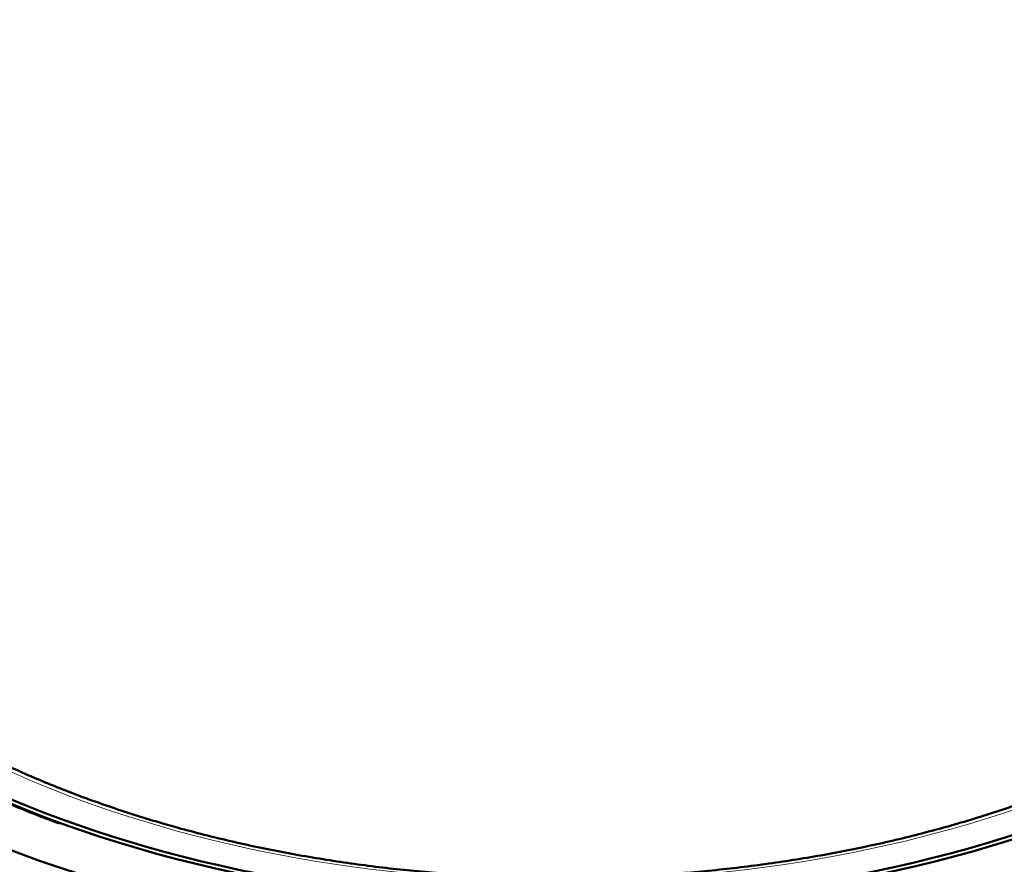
# Model space of a CAD drawing. Header units: millimetres. Extents: x 5 to 579, y 5 to 290.
# Tile 67 of 85: x 343 to 359, y 193 to 206. Entities that reach past the tile are written whole.
import ezdxf

# ---------------------------------------------------------------- set-up
doc = ezdxf.new("R2010")
doc.units = ezdxf.units.MM
doc.layers.add('1', color=7, linetype='Continuous', true_color=0xffffff)

msp = doc.modelspace()

# ---------------------------------------------------------------- linework, layer by layer
at = {"layer": '1', "color": 18, "linetype": 'Continuous', "lineweight": 50}
for centre, major_axis, start_param, end_param in [((351.91394, 200.79413), (-16.70868, 0), 5.66713862, 8.6393798), ((351.91394, 200.91066), (-15.89931, 0), 5.74479487, 8.6393798), ((351.91394, 200.91066), (-14.75, 0), 0.78539816, 3.53021748), ((351.91394, 200.91066), (14.85, 0), 4.06193204, 5.48561347)]:
    msp.add_ellipse(centre, major_axis=major_axis, ratio=0.57735, start_param=start_param, end_param=end_param, dxfattribs=at)
at = {"layer": '1', "color": 18, "linetype": 'Continuous', "lineweight": 13}
msp.add_ellipse((351.91394, 200.91066), major_axis=(-14.15, 0), ratio=0.57735, start_param=6.01659172, end_param=8.6393798, dxfattribs=at)
at = {"layer": '1', "color": 18, "linetype": 'Continuous', "lineweight": 50}
for points, knots in [([(361.7945, 195.14633), (361.68235, 195.08158), (361.35126, 194.89686), (360.77615, 194.60647), (360.05466, 194.28759), (359.29777, 193.99616), (358.50883, 193.73356), (357.69121, 193.501), (356.84845, 193.29953), (355.9842, 193.1301), (355.10223, 192.99347), (354.20635, 192.89027), (353.30048, 192.82099), (352.38854, 192.78593), (351.47452, 192.78527), (350.5624, 192.819), (349.65615, 192.88698), (348.75973, 192.98889), (347.87704, 193.12427), (347.01193, 193.2925), (346.16817, 193.49279), (345.34942, 193.72423), (344.55924, 193.98575), (343.80107, 194.27612), (343.07818, 194.59401), (342.39367, 194.93791), (341.75047, 195.30624), (341.1513, 195.69727), (340.59866, 196.1092), (340.09481, 196.54011), (339.64178, 196.98807), (339.24129, 197.45111), (338.89485, 197.92729), (338.60372, 198.41473), (338.3689, 198.91164), (338.19163, 199.41626), (338.07164, 199.92689), (338.01392, 200.4416), (338.00565, 200.84417), (338.0326, 201.0741), (338.04093, 201.132)], [0, 0, 0, 0, 0.01420632, 0.04125764, 0.06831821, 0.09538535, 0.12245997, 0.1495422, 0.17663171, 0.20372778, 0.23082953, 0.25793593, 0.28504586, 0.31215818, 0.33927173, 0.3663853, 0.39349732, 0.42060658, 0.44771189, 0.47481205, 0.50190591, 0.52899239, 0.55607051, 0.5831395, 0.61019892, 0.63724883, 0.66429008, 0.69132462, 0.71835601, 0.74538804, 0.77242805, 0.79948679, 0.82657862, 0.85372126, 0.88093436, 0.90823622, 0.93563823, 0.96313818, 0.99071495, 1, 1, 1, 1]), ([(343.98794, 193.64707), (343.89775, 193.68024), (343.54223, 193.81418), (343.1969, 193.95693), (342.94479, 194.06842)], [0, 0, 0, 0, 0.2519091, 1, 1, 1, 1])]:
    msp.add_open_spline(points, degree=3, knots=knots, dxfattribs=at)
at = {"layer": '1', "color": 18, "linetype": 'Continuous', "lineweight": 13}
msp.add_open_spline([(335.16394, 200.75393), (335.16394, 200.43746), (335.2178, 199.80452), (335.45938, 198.86425), (335.85942, 197.94218), (336.41408, 197.04719), (337.11801, 196.1879), (337.96444, 195.37258), (338.9452, 194.60909), (340.05086, 193.90477), (341.27077, 193.26642), (342.59318, 192.70018), (344.00535, 192.21149), (345.49369, 191.80508), (347.04386, 191.48485), (348.64093, 191.25388), (350.26951, 191.1144), (351.91394, 191.06776), (353.55837, 191.1144), (355.18696, 191.25388), (356.78403, 191.48485), (358.3342, 191.80508), (359.82253, 192.21149), (361.23472, 192.70019), (362.55704, 193.26638), (363.37054, 193.69208), (363.75798, 193.91577)], degree=3, dxfattribs=at)

doc.saveas('drawing.dxf')
